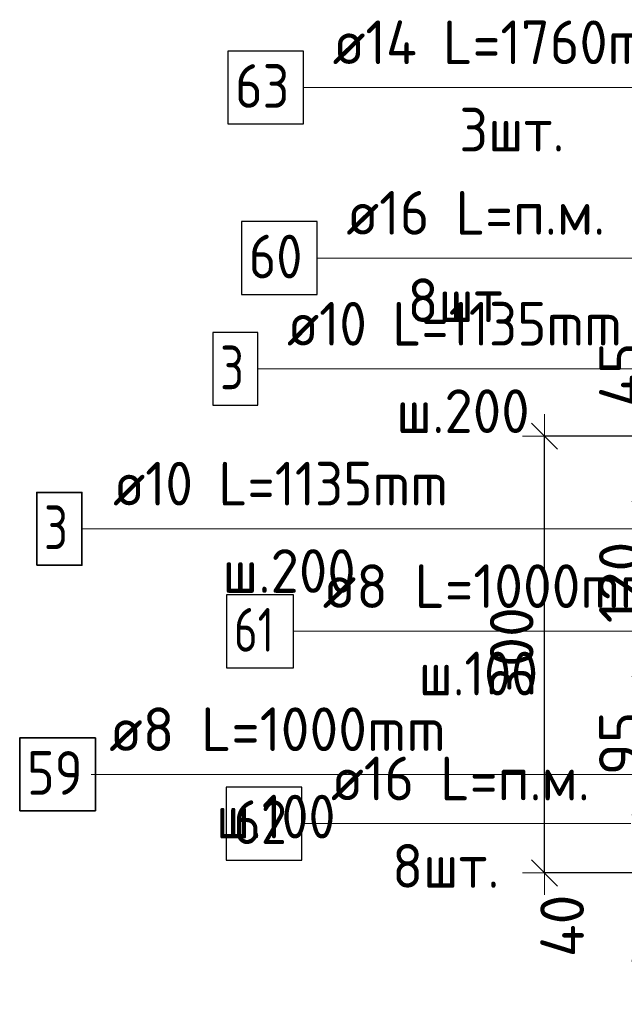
# Model space of a CAD drawing. Header units: metres. Extents: x -38 to 97, y -15 to 21.
# Tile 84 of 222: x 71.679 to 72.094, y 4.179 to 4.855. Entities that reach past the tile are written whole.
import ezdxf

# ---------------------------------------------------------------- set-up
doc = ezdxf.new("R2010")
doc.units = ezdxf.units.M
doc.header["$PDMODE"] = 65
for name, color, linetype, lineweight in [('XR$3$Арм.стержн. Арматура края', 96, 'Continuous', 35), ('XR$3$Арм.стержн. Доп. арматура', 180, 'Continuous', 35), ('XR$3$Арм.стержн. Хомут', 240, 'Continuous', 35), ('XR$3$Арм.стержн.горизонт. 1', 180, 'Continuous', 35), ('XR$5$Арм.стержн. Арматура края', 96, 'Continuous', 35), ('XR$5$Арм.стержн. Хомут', 240, 'Continuous', 35), ('XR$5$Арм.стержн.горизонт. 1', 180, 'Continuous', 35), ('XR$5$Размерная линия (1)', 7, 'Continuous', 13)]:
    doc.layers.add(name, color=color, linetype=linetype, lineweight=lineweight)
doc.styles.add('ISOCPEUR', font='txt')
doc.dimstyles.new('DIMSTYLE_12', dxfattribs={"dimtxt": 0.03, "dimasz": 0.03, "dimexe": 0, "dimexo": 0, "dimgap": 0.015, "dimtad": 2, "dimdec": 0, "dimlfac": 1000, "dimrnd": 1, "dimzin": 12, "dimdsep": 46, "dimtxsty": 'ISOCPEUR', "dimblk1": 'ALL_ML_STRICH', "dimblk2": 'ALL_ML_STRICH', "dimsah": 1, "dimcen": 0, "dimclrd": 7, "dimclre": 256, "dimclrt": 7, "dimadec": 0, "dimazin": 0, "dimtfac": 1, "dimtdec": 0, "dimtix": 1, "dimtmove": 2, "dimatfit": 3, "dimfxl": 0, "dimtzin": 0, "dimlwd": 0, "dimlwe": -3, "dimarcsym": 0})
doc.dimstyles.new('DIMSTYLE_14', dxfattribs={"dimtxt": 0.03, "dimasz": 0.03, "dimexe": 0, "dimexo": 0, "dimgap": 0.015, "dimtad": 2, "dimdec": 0, "dimlfac": 1000, "dimrnd": 1, "dimzin": 12, "dimdsep": 46, "dimtxsty": 'ISOCPEUR', "dimblk1": 'ALL_ML_STRICH', "dimblk2": 'ALL_ML_STRICH', "dimsah": 1, "dimcen": 0, "dimclrd": 7, "dimclre": 256, "dimclrt": 7, "dimadec": 0, "dimazin": 0, "dimtfac": 1, "dimtdec": 0, "dimtix": 1, "dimtmove": 2, "dimatfit": 3, "dimfxl": 0, "dimtvp": 1.2, "dimtzin": 0, "dimlwd": 0, "dimlwe": -3, "dimarcsym": 0})

# ---------------------------------------------------------------- blocks, each defined once
blk = doc.blocks.new('ALL_ML_STRICH')
at = {"color": 0, "linetype": 'ByBlock', "lineweight": -2}
for p, q in [((0, -0.5), (0, 0.5)), ((-0.3, -0.3), (0.3, 0.3)), ((-1, 0), (0.5, 0))]:
    blk.add_line(p, q, dxfattribs=at)
blk = doc.blocks.new('*D607')
at = {"layer": 'DEFPOINTS', "color": 7, "linetype": 'Continuous', "lineweight": 13, "transparency": 33554687}
for p in [(72.15958, 4.56945), (72.03923, 4.26945), (72.15954, 4.26945)]:
    blk.add_point(p, dxfattribs=at)
at = {"layer": 'XR$5$Размерная линия (1)', "color": 9, "linetype": 'Continuous', "lineweight": -2, "true_color": 0xc7c7c7, "transparency": 33554687}
for p, q in [((72.13958, 4.56945), (72.03923, 4.56945)), ((72.13954, 4.26945), (72.03923, 4.26945))]:
    blk.add_line(p, q, dxfattribs=at)
at = {"layer": 'XR$5$Размерная линия (1)', "color": 7, "linetype": 'Continuous', "lineweight": -2, "transparency": 33554687}
blk.add_line((72.03923, 4.26945), (72.03923, 4.56945), dxfattribs=at)
at = {"layer": 'XR$5$Размерная линия (1)', "color": 7, "linetype": 'Continuous', "lineweight": 13, "transparency": 33554687, "xscale": 0.03, "yscale": 0.03, "zscale": 0.03}
for p, rotation in [((72.03923, 4.56945), 90), ((72.03923, 4.26945), 270)]:
    blk.add_blockref('ALL_ML_STRICH', p, dxfattribs=dict(at, rotation=rotation))
at = {"layer": 'XR$5$Размерная линия (1)', "color": 7, "linetype": 'Continuous', "lineweight": 13, "transparency": 33554687, "insert": (72.01673, 4.42095), "char_height": 0.03, "width": 0.09, "attachment_point": 5, "rotation": 90, "style": 'ISOCPEUR'}
blk.add_mtext('\\A1;{300}', dxfattribs=at)
blk = doc.blocks.new('*D609')
at = {"layer": 'DEFPOINTS', "color": 7, "linetype": 'Continuous', "lineweight": 13, "transparency": 33554687}
for p in [(72.1995, 4.30945), (72.15958, 4.26945), (72.15958, 4.19421)]:
    blk.add_point(p, dxfattribs=at)
at = {"layer": 'XR$5$Размерная линия (1)', "color": 9, "linetype": 'Continuous', "lineweight": -2, "true_color": 0xc7c7c7, "transparency": 33554687}
for p, q in [((72.1995, 4.28945), (72.1995, 4.19421)), ((72.15958, 4.24945), (72.15958, 4.19421))]:
    blk.add_line(p, q, dxfattribs=at)
at = {"layer": 'XR$5$Размерная линия (1)', "color": 7, "linetype": 'Continuous', "lineweight": -2, "transparency": 33554687}
blk.add_line((72.15958, 4.19421), (72.1995, 4.19421), dxfattribs=at)
at = {"layer": 'XR$5$Размерная линия (1)', "color": 7, "linetype": 'Continuous', "lineweight": 13, "transparency": 33554687, "xscale": 0.03, "yscale": 0.03, "zscale": 0.03, "rotation": 180}
blk.add_blockref('ALL_ML_STRICH', (72.15958, 4.19421), dxfattribs=at)
at = {"layer": 'XR$5$Размерная линия (1)', "color": 7, "linetype": 'Continuous', "lineweight": 13, "transparency": 33554687, "xscale": 0.03, "yscale": 0.03, "zscale": 0.03}
blk.add_blockref('ALL_ML_STRICH', (72.1995, 4.19421), dxfattribs=at)
at = {"layer": 'XR$5$Размерная линия (1)', "color": 7, "linetype": 'Continuous', "lineweight": 13, "transparency": 33554687, "insert": (72.11849, 4.2166), "char_height": 0.03, "width": 0.06, "attachment_point": 5, "style": 'ISOCPEUR'}
blk.add_mtext('\\A1;{40}', dxfattribs=at)
blk = doc.blocks.new('*D905')
at = {"layer": 'DEFPOINTS', "color": 7, "linetype": 'Continuous', "lineweight": 13, "transparency": 33554687}
for p in [(72.1995, 4.30945), (72.11423, 4.26945), (72.15954, 4.26945)]:
    blk.add_point(p, dxfattribs=at)
at = {"layer": 'XR$5$Размерная линия (1)', "color": 9, "linetype": 'Continuous', "lineweight": -2, "true_color": 0xc7c7c7, "transparency": 33554687}
for p, q in [((72.1795, 4.30945), (72.11423, 4.30945)), ((72.13954, 4.26945), (72.11423, 4.26945))]:
    blk.add_line(p, q, dxfattribs=at)
at = {"layer": 'XR$5$Размерная линия (1)', "color": 7, "linetype": 'Continuous', "lineweight": -2, "transparency": 33554687}
blk.add_line((72.11423, 4.26945), (72.11423, 4.30945), dxfattribs=at)
at = {"layer": 'XR$5$Размерная линия (1)', "color": 7, "linetype": 'Continuous', "lineweight": 13, "transparency": 33554687, "xscale": 0.03, "yscale": 0.03, "zscale": 0.03}
for p, rotation in [((72.11423, 4.30945), 90), ((72.11423, 4.26945), 270)]:
    blk.add_blockref('ALL_ML_STRICH', p, dxfattribs=dict(at, rotation=rotation))
at = {"layer": 'XR$5$Размерная линия (1)', "color": 7, "linetype": 'Continuous', "lineweight": 13, "transparency": 33554687, "insert": (72.05137, 4.23307), "char_height": 0.03, "width": 0.06, "attachment_point": 5, "rotation": 90, "style": 'ISOCPEUR'}
blk.add_mtext('\\A1;{40}', dxfattribs=at)
blk = doc.blocks.new('*D906')
at = {"layer": 'DEFPOINTS', "color": 7, "linetype": 'Continuous', "lineweight": 13, "transparency": 33554687}
for p in [(72.1995, 4.40445), (72.11423, 4.30945), (72.1995, 4.30945)]:
    blk.add_point(p, dxfattribs=at)
at = {"layer": 'XR$5$Размерная линия (1)', "color": 9, "linetype": 'Continuous', "lineweight": -2, "true_color": 0xc7c7c7, "transparency": 33554687}
for p, q in [((72.1795, 4.40445), (72.11423, 4.40445)), ((72.1795, 4.30945), (72.11423, 4.30945))]:
    blk.add_line(p, q, dxfattribs=at)
at = {"layer": 'XR$5$Размерная линия (1)', "color": 7, "linetype": 'Continuous', "lineweight": -2, "transparency": 33554687}
blk.add_line((72.11423, 4.30945), (72.11423, 4.40445), dxfattribs=at)
at = {"layer": 'XR$5$Размерная линия (1)', "color": 7, "linetype": 'Continuous', "lineweight": 13, "transparency": 33554687, "xscale": 0.03, "yscale": 0.03, "zscale": 0.03}
for p, rotation in [((72.11423, 4.40445), 90), ((72.11423, 4.30945), 270)]:
    blk.add_blockref('ALL_ML_STRICH', p, dxfattribs=dict(at, rotation=rotation))
at = {"layer": 'XR$5$Размерная линия (1)', "color": 7, "linetype": 'Continuous', "lineweight": 13, "transparency": 33554687, "insert": (72.09173, 4.35845), "char_height": 0.03, "width": 0.06, "attachment_point": 5, "rotation": 90, "style": 'ISOCPEUR'}
blk.add_mtext('\\A1;{95}', dxfattribs=at)
blk = doc.blocks.new('*D907')
at = {"layer": 'DEFPOINTS', "color": 7, "linetype": 'Continuous', "lineweight": 13, "transparency": 33554687}
for p in [(72.19954, 4.52445), (72.11423, 4.40445), (72.1995, 4.40445)]:
    blk.add_point(p, dxfattribs=at)
at = {"layer": 'XR$5$Размерная линия (1)', "color": 9, "linetype": 'Continuous', "lineweight": -2, "true_color": 0xc7c7c7, "transparency": 33554687}
for p, q in [((72.17954, 4.52445), (72.11423, 4.52445)), ((72.1795, 4.40445), (72.11423, 4.40445))]:
    blk.add_line(p, q, dxfattribs=at)
at = {"layer": 'XR$5$Размерная линия (1)', "color": 7, "linetype": 'Continuous', "lineweight": -2, "transparency": 33554687}
blk.add_line((72.11423, 4.40445), (72.11423, 4.52445), dxfattribs=at)
at = {"layer": 'XR$5$Размерная линия (1)', "color": 7, "linetype": 'Continuous', "lineweight": 13, "transparency": 33554687, "xscale": 0.03, "yscale": 0.03, "zscale": 0.03}
for p, rotation in [((72.11423, 4.52445), 90), ((72.11423, 4.40445), 270)]:
    blk.add_blockref('ALL_ML_STRICH', p, dxfattribs=dict(at, rotation=rotation))
at = {"layer": 'XR$5$Размерная линия (1)', "color": 7, "linetype": 'Continuous', "lineweight": 13, "transparency": 33554687, "insert": (72.09173, 4.46895), "char_height": 0.03, "width": 0.09, "attachment_point": 5, "rotation": 90, "style": 'ISOCPEUR'}
blk.add_mtext('\\A1;{120}', dxfattribs=at)
blk = doc.blocks.new('*D908')
at = {"layer": 'DEFPOINTS', "color": 7, "linetype": 'Continuous', "lineweight": 13, "transparency": 33554687}
for p in [(72.15954, 4.56945), (72.11423, 4.52445), (72.19954, 4.52445)]:
    blk.add_point(p, dxfattribs=at)
at = {"layer": 'XR$5$Размерная линия (1)', "color": 9, "linetype": 'Continuous', "lineweight": -2, "true_color": 0xc7c7c7, "transparency": 33554687}
for p, q in [((72.13954, 4.56945), (72.11423, 4.56945)), ((72.17954, 4.52445), (72.11423, 4.52445))]:
    blk.add_line(p, q, dxfattribs=at)
at = {"layer": 'XR$5$Размерная линия (1)', "color": 7, "linetype": 'Continuous', "lineweight": -2, "transparency": 33554687}
blk.add_line((72.11423, 4.52445), (72.11423, 4.56945), dxfattribs=at)
at = {"layer": 'XR$5$Размерная линия (1)', "color": 7, "linetype": 'Continuous', "lineweight": 13, "transparency": 33554687, "xscale": 0.03, "yscale": 0.03, "zscale": 0.03}
for p, rotation in [((72.11423, 4.56945), 90), ((72.11423, 4.52445), 270)]:
    blk.add_blockref('ALL_ML_STRICH', p, dxfattribs=dict(at, rotation=rotation))
at = {"layer": 'XR$5$Размерная линия (1)', "color": 7, "linetype": 'Continuous', "lineweight": 13, "transparency": 33554687, "insert": (72.09183, 4.61173), "char_height": 0.03, "width": 0.06, "attachment_point": 5, "rotation": 90, "style": 'ISOCPEUR'}
blk.add_mtext('\\A1;{45}', dxfattribs=at)

msp = doc.modelspace()

# ---------------------------------------------------------------- linework, layer by layer
at = {"layer": 'XR$3$Арм.стержн. Арматура края', "color": 7, "linetype": 'Continuous', "lineweight": 13, "transparency": 33554687}
msp.add_line((71.84244, 4.61561), (72.14944, 4.61561), dxfattribs=at)
at = {"layer": 'XR$3$Арм.стержн. Арматура края', "color": 7, "linetype": 'Continuous', "lineweight": 25, "transparency": 33554687}
msp.add_lwpolyline([(71.81144, 4.59061), (71.84244, 4.59061), (71.84244, 4.64061), (71.81144, 4.64061), (71.81144, 4.59061)], dxfattribs=at)
at = {"layer": 'XR$3$Арм.стержн. Доп. арматура', "color": 7, "linetype": 'Continuous', "lineweight": 13, "transparency": 33554687}
msp.add_line((71.87373, 4.80895), (72.18973, 4.80895), dxfattribs=at)
at = {"layer": 'XR$3$Арм.стержн. Доп. арматура', "color": 7, "linetype": 'Continuous', "lineweight": 25, "transparency": 33554687}
msp.add_lwpolyline([(71.82173, 4.78395), (71.87373, 4.78395), (71.87373, 4.83395), (71.82173, 4.83395), (71.82173, 4.78395)], dxfattribs=at)
at = {"layer": 'XR$3$Арм.стержн. Хомут', "color": 7, "linetype": 'Continuous', "lineweight": 13, "transparency": 33554687}
msp.add_line((71.86694, 4.4354), (72.14994, 4.4354), dxfattribs=at)
at = {"layer": 'XR$3$Арм.стержн. Хомут', "color": 7, "linetype": 'Continuous', "lineweight": 25, "transparency": 33554687}
msp.add_lwpolyline([(71.82094, 4.4104), (71.86694, 4.4104), (71.86694, 4.4604), (71.82094, 4.4604), (71.82094, 4.4104)], dxfattribs=at)
at = {"layer": 'XR$3$Арм.стержн.горизонт. 1', "color": 7, "linetype": 'Continuous', "lineweight": 13, "transparency": 33554687}
msp.add_line((71.87258, 4.3033), (72.09858, 4.3033), dxfattribs=at)
at = {"layer": 'XR$3$Арм.стержн.горизонт. 1', "color": 7, "linetype": 'Continuous', "lineweight": 25, "transparency": 33554687}
msp.add_lwpolyline([(71.82058, 4.2783), (71.87258, 4.2783), (71.87258, 4.3283), (71.82058, 4.3283), (71.82058, 4.2783)], dxfattribs=at)
at = {"layer": 'XR$5$Арм.стержн. Арматура края', "color": 7, "linetype": 'Continuous', "lineweight": 13, "transparency": 33554687}
for p, q in [((71.72148, 4.50582), (72.03148, 4.50582)), ((72.03148, 4.50582), (72.18958, 4.50582))]:
    msp.add_line(p, q, dxfattribs=at)
at = {"layer": 'XR$5$Арм.стержн. Арматура края', "color": 7, "linetype": 'Continuous', "lineweight": 35, "transparency": 33554687}
msp.add_lwpolyline([(71.69048, 4.48082), (71.72148, 4.48082), (71.72148, 4.53082), (71.69048, 4.53082), (71.69048, 4.48082)], dxfattribs=at)
at = {"layer": 'XR$5$Арм.стержн. Хомут', "color": 7, "linetype": 'Continuous', "lineweight": 13, "transparency": 33554687}
for p, q in [((71.72777, 4.33714), (72.01077, 4.33714)), ((72.01077, 4.33714), (72.18854, 4.33714))]:
    msp.add_line(p, q, dxfattribs=at)
at = {"layer": 'XR$5$Арм.стержн. Хомут', "color": 7, "linetype": 'Continuous', "lineweight": 35, "transparency": 33554687}
msp.add_lwpolyline([(71.67877, 4.31214), (71.73077, 4.31214), (71.73077, 4.36214), (71.67877, 4.36214), (71.67877, 4.31214)], dxfattribs=at)
at = {"layer": 'XR$5$Арм.стержн.горизонт. 1', "color": 7, "linetype": 'Continuous', "lineweight": 13, "transparency": 33554687}
msp.add_line((71.88314, 4.6918), (72.10914, 4.6918), dxfattribs=at)
at = {"layer": 'XR$5$Арм.стержн.горизонт. 1', "color": 7, "linetype": 'Continuous', "lineweight": 25, "transparency": 33554687}
msp.add_lwpolyline([(71.83114, 4.6668), (71.88314, 4.6668), (71.88314, 4.7168), (71.83114, 4.7168), (71.83114, 4.6668)], dxfattribs=at)

# ---------------------------------------------------------------- texts
at = {"layer": 'XR$3$Арм.стержн. Арматура края', "color": 7, "linetype": 'Continuous', "lineweight": 25, "transparency": 33554687, "char_height": 0.03, "attachment_point": 7, "style": 'ISOCPEUR'}
for s, insert, width in [('\\W0.92;ø10 L=1135mm ', (71.86244, 4.63161), 0.2806692), ('\\W0.78;3', (71.81644, 4.60161), 0.0326407), ('\\W0.95;ш.200 ', (71.93744, 4.57161), 0.1311996)]:
    msp.add_mtext(s, dxfattribs=dict(at, insert=insert, width=width))
at = {"layer": 'XR$3$Арм.стержн. Доп. арматура', "color": 7, "linetype": 'Continuous', "lineweight": 25, "transparency": 33554687, "char_height": 0.03, "attachment_point": 7, "style": 'ISOCPEUR'}
for s, insert, width in [('\\W0.94;ø14 L=1760mm ', (71.89373, 4.82495), 0.2899764), ('\\W0.87;63', (71.82673, 4.79495), 0.0550812), ('\\W0.94;3шт. ', (71.98073, 4.76495), 0.1161286)]:
    msp.add_mtext(s, dxfattribs=dict(at, insert=insert, width=width))
at = {"layer": 'XR$3$Арм.стержн. Хомут', "color": 7, "linetype": 'Continuous', "lineweight": 25, "transparency": 33554687, "char_height": 0.03, "attachment_point": 7, "style": 'ISOCPEUR'}
for s, insert, width in [('\\W0.96;ø8 L=1000mm ', (71.88694, 4.4514), 0.2722217), ('\\W0.75;61', (71.82594, 4.4214), 0.0472281), ('\\W0.90;ш.100 ', (71.95294, 4.3914), 0.1244867)]:
    msp.add_mtext(s, dxfattribs=dict(at, insert=insert, width=width))
at = {"layer": 'XR$3$Арм.стержн.горизонт. 1', "color": 7, "linetype": 'Continuous', "lineweight": 25, "transparency": 33554687, "char_height": 0.03, "attachment_point": 7, "style": 'ISOCPEUR'}
for s, insert, width in [('\\W0.94;ø16 L=п.м.', (71.89258, 4.3193), 0.1999832), ('\\W0.87;62', (71.82558, 4.2893), 0.0550811), ('\\W0.94;8шт. ', (71.93458, 4.2593), 0.1161286)]:
    msp.add_mtext(s, dxfattribs=dict(at, insert=insert, width=width))
at = {"layer": 'XR$5$Арм.стержн. Арматура края', "color": 7, "linetype": 'Continuous', "lineweight": 25, "transparency": 33554687, "char_height": 0.03, "attachment_point": 7, "style": 'ISOCPEUR'}
for s, insert, width in [('\\W0.92;ø10 L=1135mm ', (71.74298, 4.52182), 0.2806692), ('\\W0.78;3', (71.69548, 4.49182), 0.0326407), ('\\W0.95;ш.200 ', (71.81798, 4.46182), 0.1311996)]:
    msp.add_mtext(s, dxfattribs=dict(at, insert=insert, width=width))
at = {"layer": 'XR$5$Арм.стержн. Хомут', "color": 7, "linetype": 'Continuous', "lineweight": 25, "transparency": 33554687, "char_height": 0.03, "attachment_point": 7, "style": 'ISOCPEUR'}
for s, insert, width in [('\\W0.96;ø8 L=1000mm ', (71.74027, 4.35314), 0.2722217), ('\\W0.87;59', (71.68377, 4.32314), 0.0550812), ('\\W0.90;ш.100 ', (71.81377, 4.29314), 0.1244867)]:
    msp.add_mtext(s, dxfattribs=dict(at, insert=insert, width=width))
at = {"layer": 'XR$5$Арм.стержн.горизонт. 1', "color": 7, "linetype": 'Continuous', "lineweight": 25, "transparency": 33554687, "char_height": 0.03, "attachment_point": 7, "style": 'ISOCPEUR'}
for s, insert, width in [('\\W0.94;ø16 L=п.м.', (71.90314, 4.7078), 0.1999831), ('\\W0.87;60', (71.83614, 4.6778), 0.0550812), ('\\W0.94;8шт. ', (71.94514, 4.6478), 0.1161286)]:
    msp.add_mtext(s, dxfattribs=dict(at, insert=insert, width=width))

# ---------------------------------------------------------------- dimensions: what is measured, and where the dimension line sits
at = {"layer": 'XR$5$Размерная линия (1)', "color": 7, "linetype": 'Continuous', "lineweight": 13, "transparency": 33554687}
for base, p1, p2, dimstyle, picture, middle in [((72.11423, 4.56945), (72.17954, 4.52445), (72.13954, 4.56945), 'DIMSTYLE_14', '*D908', (72.09183, 4.61173)), ((72.03923, 4.56945), (72.13954, 4.26945), (72.13958, 4.56945), 'DIMSTYLE_12', '*D607', (72.01673, 4.42095)), ((72.11423, 4.52445), (72.1795, 4.40445), (72.17954, 4.52445), 'DIMSTYLE_12', '*D907', (72.09173, 4.46895)), ((72.11423, 4.40445), (72.1795, 4.30945), (72.1795, 4.40445), 'DIMSTYLE_12', '*D906', (72.09173, 4.35845)), ((72.11423, 4.30945), (72.13954, 4.26945), (72.1795, 4.30945), 'DIMSTYLE_14', '*D905', (72.05137, 4.23307))]:
    dim = msp.add_linear_dim(base=base, p1=p1, p2=p2, angle=90, dimstyle=dimstyle, override={"dimpost": '<>', "dimclrd": 7, "dimclre": 9, "dimclrt": 7, "dimlwd": 0, "dimlwe": 65533}, dxfattribs=at)
    dim.commit()
    dim.dimension.update_dxf_attribs({"geometry": picture, "text_midpoint": middle, "dimtype": 160})
dim = msp.add_linear_dim(base=(72.1995, 4.19421), p1=(72.15958, 4.24945), p2=(72.1995, 4.28945), dimstyle='DIMSTYLE_14', override={"dimpost": '<>', "dimclrd": 7, "dimclre": 9, "dimclrt": 7, "dimlwd": 0, "dimlwe": 65533}, dxfattribs=at)
dim.commit()
dim.dimension.update_dxf_attribs({"geometry": '*D609', "text_midpoint": (72.11849, 4.2166), "dimtype": 160})

doc.saveas('drawing.dxf')
